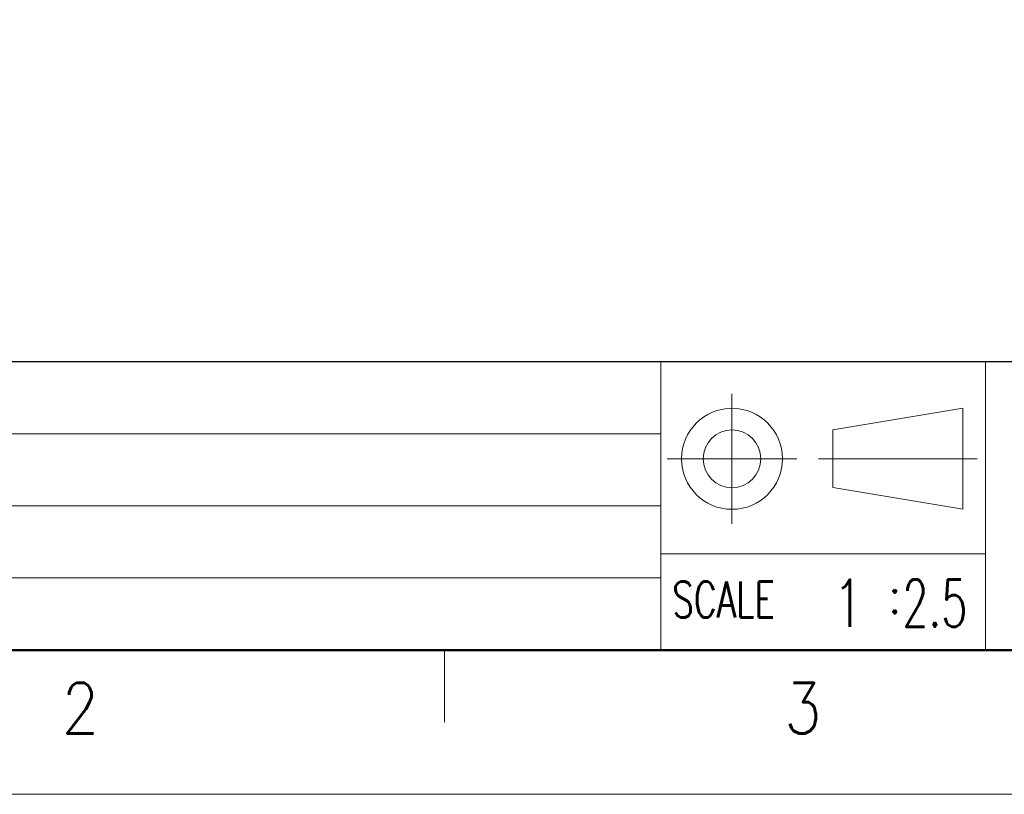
# Model space of a CAD drawing. Header units: millimetres. Extents: x 0 to 1071, y 0 to 742.
# Tile 2 of 130: x 201 to 372, y 0 to 134. Entities that reach past the tile are written whole.
import ezdxf

# ---------------------------------------------------------------- set-up
doc = ezdxf.new("R2010")
doc.units = ezdxf.units.MM
doc.header["$LTSCALE"] = 0.454724
doc.layers.add('NoLayerName_001', color=7, linetype='Continuous')
doc.styles.get("Standard").update_dxf_attribs({"font": 'txt', "bigfont": 'extfont2'})

# ---------------------------------------------------------------- blocks, each defined once
blk = doc.blocks.new('JZB_0004')
at = {"layer": 'NoLayerName_001', "color": 3, "lineweight": 13, "char_height": 3.27, "attachment_point": 5}
for s, insert in [('\\A1;\\W0.7500;1', (0.818, 1.635)), ('\\A1;\\W0.6429;2.5', (6.818, 1.635))]:
    blk.add_mtext(s, dxfattribs=dict(at, insert=insert))

msp = doc.modelspace()

# ---------------------------------------------------------------- linework, layer by layer
at = {"layer": 'NoLayerName_001', "color": 7, "linetype": 'Continuous', "lineweight": 25}
msp.add_line((62.5, 75), (1025, 75), dxfattribs=at)
at = {"layer": 'NoLayerName_001', "color": 2, "linetype": 'Continuous', "lineweight": 13}
for p, q in [((312.5, 75), (312.5, 25)), ((368.75, 75), (368.749998, 25)), ((324.825064, 69.402766), (324.825064, 46.902766)), ((364.830064, 66.89426), (342.330064, 63.14426)), ((364.830064, 49.39426), (364.830064, 66.89426)), ((312.5, 62.5), (62.5, 62.5)), ((342.330064, 63.14426), (342.330064, 53.14426)), ((313.587574, 58.144259), (336.087574, 58.14426)), ((339.830064, 58.14426), (367.330064, 58.14426)), ((342.330064, 53.14426), (364.830064, 49.39426)), ((62.5, 50), (312.5, 50)), ((368.749999, 41.666752), (312.500001, 41.66675)), ((312.5, 37.5), (62.5, 37.5)), ((275, 25), (275, 12.5))]:
    msp.add_line(p, q, dxfattribs=at)
at = {"layer": 'NoLayerName_001', "color": 7, "linetype": 'Continuous', "lineweight": 50}
msp.add_line((1025, 25), (62.5, 25), dxfattribs=at)
at = {"layer": 'NoLayerName_001', "color": 7, "linetype": 'Continuous', "lineweight": 13}
msp.add_line((1050, 0), (0, 0), dxfattribs=at)
at = {"layer": 'NoLayerName_001', "color": 2, "linetype": 'Continuous', "lineweight": 13}
for radius in [8.75, 5]:
    msp.add_circle((324.825064, 58.144258), radius, dxfattribs=at)

# ---------------------------------------------------------------- block references
at = {"layer": 'NoLayerName_001', "xscale": 2.5, "yscale": 2.5, "zscale": 2.5}
msp.add_blockref('JZB_0004', (342.956238, 29.037499), dxfattribs=at)

# ---------------------------------------------------------------- texts
at = {"layer": 'NoLayerName_001', "color": 3, "lineweight": 13, "insert": (89.415894, 89.354568), "char_height": 8.48536301, "attachment_point": 7, "line_spacing_factor": 0.854167}
msp.add_mtext('\\A1;\\W0.5000;\\T0.8333;\\LＲＥＣＥＰＴＡＣＬＥ\u3000ＳＩＺＥ：Ｍ１２\\l\\P\\LＨＯＵＳＩＮＧ：ＳＡＣＣ－ＭＳＱ－Ｍ１２ＭＳ\\l\\P\u3000\u3000\u3000\u3000\u3000\u3000\u3000\u3000\u3000\\L\u3000\u3000－２５－３，２\u3000ＳＣＯ\\l\\P\\LＭＡＫＥＲ：ＰＨＯＥＮＩＸ\u3000ＣＯＮＴＡＣＴ\\l', dxfattribs=at)
at = {"layer": 'NoLayerName_001', "color": 2, "lineweight": 13, "attachment_point": 7}
for s, insert, char_height in [('\\A1;\\W0.7000;SCALE', (314.472716, 30.629093), 6.25), ('\\A1;\\W0.8600;:', (351.874997, 31.349728), 6.25), ('\\A1;\\W0.8600;2', (208.631185, 10.56516), 8.75), ('\\A1;\\W0.8600;3', (333.88568, 10.56516), 8.75)]:
    msp.add_mtext(s, dxfattribs=dict(at, insert=insert, char_height=char_height))

doc.saveas('drawing.dxf')
